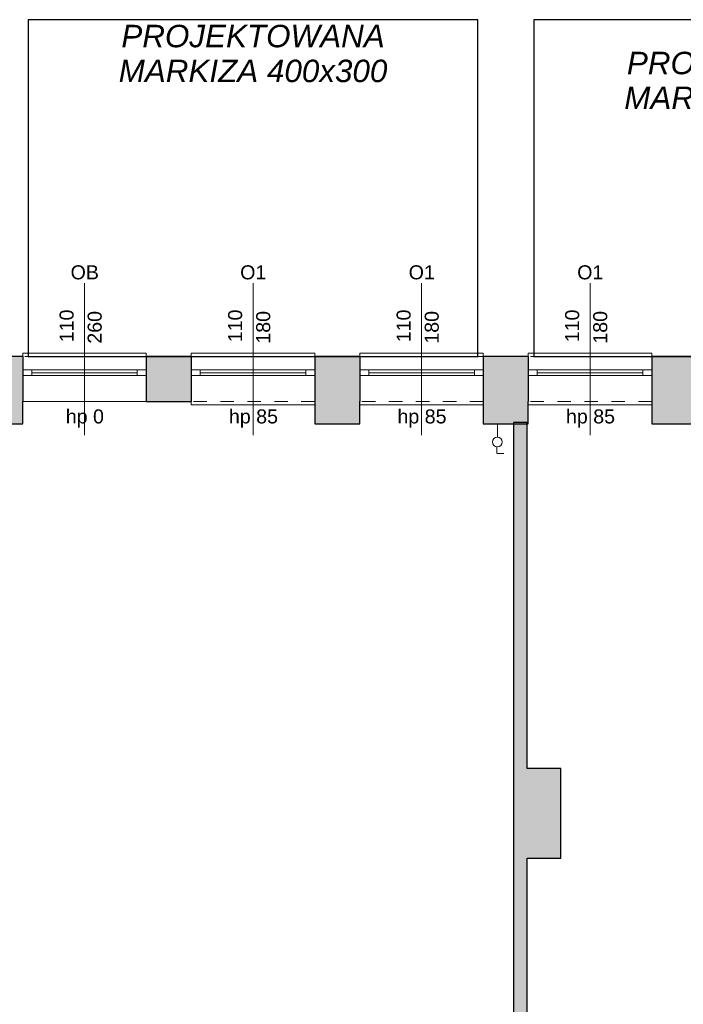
# Model space of a CAD drawing. Header units: centimetres. Extents: x -25572 to 23555, y -2435 to 15405.
# Tile 63 of 134: x 7096 to 7686, y 5530 to 6407. Entities that reach past the tile are written whole.
import ezdxf

# ---------------------------------------------------------------- set-up
doc = ezdxf.new("R2010")
doc.units = ezdxf.units.CM
doc.header["$MEASUREMENT"] = 0
doc.linetypes.add('Przerywana', pattern=[24, 12, -12])
for name, color, linetype, lineweight in [('820-G Rysunki Obrazki_Nr_pióra__4', 7, 'Continuous', 13), ('Nowe_210-A Pomieszczenia_Nr_pióra__41', 7, 'Continuous', 15), ('Nowe_220-A Ściany_Nr_pióra__19', 255, 'Continuous', 0), ('Nowe_220-A Ściany_Nr_pióra__23', 7, 'Continuous', 15), ('Nowe_220-A Ściany_Nr_pióra__27', 7, 'Continuous', 25), ('Nowe_220-A Ściany_Nr_pióra__3', 7, 'Continuous', 13), ('Nowe_220-A Ściany_Nr_pióra__7', 7, 'Continuous', 13), ('Nowe_450-K Stropy_Nr_pióra__21', 7, 'Continuous', 25)]:
    doc.layers.add(name, color=color, linetype=linetype, lineweight=lineweight)
doc.layers.add('Nowe_199-Z Wymiary i opisy_Nr_pióra__81', color=7, linetype='Continuous', lineweight=13, true_color=0x6a6a6a)
doc.layers.add('Nowe_220-A Ściany_Nr_pióra__45', color=7, linetype='Continuous', lineweight=15, true_color=0x40a5ff)
doc.styles.add('STYL_AUTOMATYCZNY_5', font='arial.ttf')
doc.styles.add('STYL_AUTOMATYCZNY_6', font='arial.ttf')

msp = doc.modelspace()

# ---------------------------------------------------------------- hatches: boundary and pattern name
at = {"layer": 'Nowe_220-A Ściany_Nr_pióra__19', "linetype": 'Continuous', "lineweight": 0}
for points in [[(7058.38, 6067.14), (7098.38, 6067.14), (7098.38, 6090.14), (7098.38, 6095.14), (7098.38, 6107.14), (7058.38, 6107.14)], [(7208.38, 6095.14), (7208.38, 6090.14), (7208.38, 6067.14), (7248.38, 6067.14), (7248.38, 6107.14), (7208.38, 6107.14)], [(7358.38, 6107.14), (7358.38, 6067.14), (7398.38, 6067.14), (7398.38, 6107.14)], [(7508.38, 6107.14), (7508.38, 6067.14), (7548.38, 6067.14), (7548.38, 6107.14)], [(7658.38, 6107.14), (7658.38, 6067.14), (7698.38, 6067.14), (7698.38, 6107.14)], [(7058.38, 6067.14), (7058.38, 6047.14), (7098.38, 6047.14), (7098.38, 6067.14)], [(7358.38, 6067.14), (7358.38, 6047.14), (7398.38, 6047.14), (7398.38, 6067.14)], [(7508.38, 6067.14), (7508.38, 6047.14), (7548.38, 6047.14), (7548.38, 6067.14)], [(7658.38, 6067.14), (7658.38, 6047.14), (7698.38, 6047.14), (7698.38, 6067.14)], [(7535.38, 6048.45), (7535.38, 5510.14), (7547.38, 5510.14), (7547.38, 6048.45)], [(7577.38, 5660.14), (7577.38, 5740.14), (7547.38, 5740.14), (7547.38, 5660.14)]]:
    msp.add_hatch(color=255, dxfattribs=at).paths.add_polyline_path(points)

# ---------------------------------------------------------------- linework, layer by layer
at = {"layer": '820-G Rysunki Obrazki_Nr_pióra__4', "color": 7, "linetype": 'Continuous', "lineweight": 13}
for p, q in [((7520.91, 6045.06), (7520.91, 6047.14)), ((7520.91, 6035.19), (7520.91, 6045.06)), ((7520.39, 6020.65), (7520.39, 6026.53)), ((7520.56, 6020.65), (7526.62, 6020.65))]:
    msp.add_line(p, q, dxfattribs=at)
msp.add_circle((7520.91, 6030.97), 4.33, dxfattribs=at)
at = {"layer": 'Nowe_220-A Ściany_Nr_pióra__23', "color": 7, "linetype": 'Continuous', "lineweight": 15}
for p, q in [((7098.38, 6095.14), (7106.38, 6095.14)), ((7106.38, 6090.14), (7098.38, 6090.14)), ((7106.38, 6095.14), (7106.38, 6090.14)), ((7200.38, 6090.14), (7200.38, 6095.14)), ((7200.38, 6095.14), (7208.38, 6095.14)), ((7208.38, 6090.14), (7200.38, 6090.14)), ((7248.38, 6095.14), (7256.38, 6095.14)), ((7256.38, 6090.14), (7248.38, 6090.14)), ((7256.38, 6095.14), (7256.38, 6090.14)), ((7350.38, 6090.14), (7350.38, 6095.14)), ((7350.38, 6095.14), (7358.38, 6095.14)), ((7358.38, 6090.14), (7350.38, 6090.14)), ((7398.38, 6095.14), (7406.38, 6095.14)), ((7406.38, 6090.14), (7398.38, 6090.14)), ((7406.38, 6095.14), (7406.38, 6090.14)), ((7500.38, 6090.14), (7500.38, 6095.14)), ((7500.38, 6095.14), (7508.38, 6095.14)), ((7508.38, 6090.14), (7500.38, 6090.14)), ((7548.38, 6095.14), (7556.38, 6095.14)), ((7556.38, 6090.14), (7548.38, 6090.14)), ((7556.38, 6095.14), (7556.38, 6090.14)), ((7650.38, 6090.14), (7650.38, 6095.14)), ((7650.38, 6095.14), (7658.38, 6095.14)), ((7658.38, 6090.14), (7650.38, 6090.14))]:
    msp.add_line(p, q, dxfattribs=at)
at = {"layer": 'Nowe_220-A Ściany_Nr_pióra__27', "color": 7, "linetype": 'Continuous', "lineweight": 25}
for p, q in [((7098.38, 6107.14), (7098.38, 6095.14)), ((7098.38, 6107.14), (7098.38, 6095.14)), ((7208.38, 6107.14), (7208.38, 6095.14)), ((7208.38, 6107.14), (7208.38, 6095.14)), ((7248.38, 6107.14), (7248.38, 6095.14)), ((7248.38, 6107.14), (7248.38, 6095.14)), ((7358.38, 6107.14), (7358.38, 6095.14)), ((7358.38, 6107.14), (7358.38, 6095.14)), ((7398.38, 6107.14), (7398.38, 6095.14)), ((7398.38, 6107.14), (7398.38, 6095.14)), ((7508.38, 6107.14), (7508.38, 6095.14)), ((7508.38, 6107.14), (7508.38, 6095.14)), ((7548.38, 6107.14), (7548.38, 6095.14)), ((7548.38, 6107.14), (7548.38, 6095.14)), ((7658.38, 6107.14), (7658.38, 6095.14)), ((7658.38, 6107.14), (7658.38, 6095.14)), ((7098.38, 6095.14), (7098.38, 6090.14)), ((7098.38, 6095.14), (7098.38, 6090.14)), ((7098.38, 6095.14), (7098.38, 6090.14)), ((7098.38, 6090.14), (7098.38, 6067.14)), ((7098.38, 6090.14), (7098.38, 6067.14)), ((7208.38, 6095.14), (7208.38, 6090.14)), ((7208.38, 6095.14), (7208.38, 6090.14)), ((7208.38, 6095.14), (7208.38, 6090.14)), ((7208.38, 6090.14), (7208.38, 6067.14)), ((7208.38, 6090.14), (7208.38, 6067.14)), ((7248.38, 6095.14), (7248.38, 6090.14)), ((7248.38, 6095.14), (7248.38, 6090.14)), ((7248.38, 6095.14), (7248.38, 6090.14)), ((7248.38, 6090.14), (7248.38, 6067.14)), ((7248.38, 6090.14), (7248.38, 6067.14)), ((7358.38, 6095.14), (7358.38, 6090.14)), ((7358.38, 6095.14), (7358.38, 6090.14)), ((7358.38, 6095.14), (7358.38, 6090.14)), ((7358.38, 6090.14), (7358.38, 6067.14)), ((7358.38, 6090.14), (7358.38, 6067.14)), ((7398.38, 6095.14), (7398.38, 6090.14)), ((7398.38, 6095.14), (7398.38, 6090.14)), ((7398.38, 6095.14), (7398.38, 6090.14)), ((7398.38, 6090.14), (7398.38, 6067.14)), ((7398.38, 6090.14), (7398.38, 6067.14)), ((7508.38, 6095.14), (7508.38, 6090.14)), ((7508.38, 6095.14), (7508.38, 6090.14)), ((7508.38, 6095.14), (7508.38, 6090.14)), ((7508.38, 6090.14), (7508.38, 6067.14)), ((7508.38, 6090.14), (7508.38, 6067.14)), ((7548.38, 6095.14), (7548.38, 6090.14)), ((7548.38, 6095.14), (7548.38, 6090.14)), ((7548.38, 6095.14), (7548.38, 6090.14)), ((7548.38, 6090.14), (7548.38, 6067.14)), ((7548.38, 6090.14), (7548.38, 6067.14)), ((7658.38, 6095.14), (7658.38, 6090.14)), ((7658.38, 6095.14), (7658.38, 6090.14)), ((7658.38, 6095.14), (7658.38, 6090.14)), ((7658.38, 6090.14), (7658.38, 6067.14)), ((7658.38, 6090.14), (7658.38, 6067.14))]:
    msp.add_line(p, q, dxfattribs=at)
for points in [[(7098.38, 6107.14), (7058.38, 6107.14)], [(7248.38, 6107.14), (7208.38, 6107.14)], [(7398.38, 6107.14), (7358.38, 6107.14)], [(7548.38, 6107.14), (7508.38, 6107.14)], [(7698.38, 6107.14), (7658.38, 6107.14)], [(7098.38, 6047.14), (7098.38, 6067.14)], [(7208.38, 6067.14), (7248.38, 6067.14)], [(7358.38, 6067.14), (7358.38, 6047.14)], [(7398.38, 6047.14), (7398.38, 6067.14)], [(7508.38, 6067.14), (7508.38, 6047.14)], [(7548.38, 6047.14), (7548.38, 6067.14)], [(7658.38, 6067.14), (7658.38, 6047.14)], [(7058.38, 6047.14), (7098.38, 6047.14)], [(7358.38, 6047.14), (7398.38, 6047.14)], [(7508.38, 6047.14), (7548.38, 6047.14)], [(7535.38, 6048.45), (7535.38, 5510.14)], [(7547.38, 6048.45), (7535.38, 6048.45)], [(7547.38, 5740.14), (7547.38, 6048.45)], [(7658.38, 6047.14), (7698.38, 6047.14)], [(7577.38, 5740.14), (7547.38, 5740.14)], [(7577.38, 5660.14), (7577.38, 5740.14)], [(7547.38, 5510.14), (7547.38, 5660.14)], [(7547.38, 5660.14), (7577.38, 5660.14)]]:
    msp.add_lwpolyline(points, dxfattribs=at)
at = {"layer": 'Nowe_220-A Ściany_Nr_pióra__3', "color": 7, "linetype": 'Continuous', "lineweight": 13}
for p, q in [((7208.38, 6110.14), (7098.38, 6110.14)), ((7098.38, 6110.14), (7098.38, 6107.14)), ((7208.38, 6107.14), (7208.38, 6110.14)), ((7358.38, 6110.14), (7248.38, 6110.14)), ((7248.38, 6110.14), (7248.38, 6107.14)), ((7358.38, 6107.14), (7358.38, 6110.14)), ((7508.38, 6110.14), (7398.38, 6110.14)), ((7398.38, 6110.14), (7398.38, 6107.14)), ((7508.38, 6107.14), (7508.38, 6110.14)), ((7658.38, 6110.14), (7548.38, 6110.14)), ((7548.38, 6110.14), (7548.38, 6107.14)), ((7658.38, 6107.14), (7658.38, 6110.14)), ((7106.38, 6095.14), (7200.38, 6095.14)), ((7200.38, 6092.64), (7106.38, 6092.64)), ((7200.38, 6090.14), (7106.38, 6090.14)), ((7256.38, 6095.14), (7350.38, 6095.14)), ((7350.38, 6092.64), (7256.38, 6092.64)), ((7350.38, 6090.14), (7256.38, 6090.14)), ((7406.38, 6095.14), (7500.38, 6095.14)), ((7500.38, 6092.64), (7406.38, 6092.64)), ((7500.38, 6090.14), (7406.38, 6090.14)), ((7556.38, 6095.14), (7650.38, 6095.14)), ((7650.38, 6092.64), (7556.38, 6092.64)), ((7650.38, 6090.14), (7556.38, 6090.14)), ((7208.38, 6067.14), (7098.38, 6067.14)), ((7248.38, 6064.14), (7248.38, 6067.14)), ((7358.38, 6064.14), (7248.38, 6064.14)), ((7358.38, 6067.14), (7358.38, 6064.14)), ((7398.38, 6064.14), (7398.38, 6067.14)), ((7508.38, 6064.14), (7398.38, 6064.14)), ((7508.38, 6067.14), (7508.38, 6064.14)), ((7548.38, 6064.14), (7548.38, 6067.14)), ((7658.38, 6064.14), (7548.38, 6064.14)), ((7658.38, 6067.14), (7658.38, 6064.14))]:
    msp.add_line(p, q, dxfattribs=at)
at = {"layer": 'Nowe_220-A Ściany_Nr_pióra__3', "color": 7, "linetype": 'Przerywana', "lineweight": 13}
for p, q in [((7208.38, 6107.14), (7098.38, 6107.14)), ((7358.38, 6107.14), (7248.38, 6107.14)), ((7508.38, 6107.14), (7398.38, 6107.14)), ((7658.38, 6107.14), (7548.38, 6107.14)), ((7358.38, 6067.14), (7248.38, 6067.14)), ((7508.38, 6067.14), (7398.38, 6067.14)), ((7658.38, 6067.14), (7548.38, 6067.14))]:
    msp.add_line(p, q, dxfattribs=at)
at = {"layer": 'Nowe_220-A Ściany_Nr_pióra__45', "color": 161, "linetype": 'Continuous', "lineweight": 15, "true_color": 0x40a5ff}
for p, q in [((7153.38, 6172.32), (7153.38, 6037.14)), ((7303.38, 6172.32), (7303.38, 6037.14)), ((7453.38, 6172.32), (7453.38, 6037.14)), ((7603.38, 6172.32), (7603.38, 6037.14))]:
    msp.add_line(p, q, dxfattribs=at)
at = {"layer": 'Nowe_450-K Stropy_Nr_pióra__21', "color": 7, "linetype": 'Continuous', "lineweight": 25, "flags": 128}
for points in [[(7103.38, 6107.14), (7503.38, 6107.14), (7503.38, 6407.14), (7103.38, 6407.14)], [(7103.38, 6107.14), (7503.38, 6107.14), (7503.38, 6407.14), (7103.38, 6407.14)], [(7553.38, 6107.14), (7953.38, 6107.14), (7953.38, 6407.14), (7553.38, 6407.14)], [(7553.38, 6107.14), (7953.38, 6107.14), (7953.38, 6407.14), (7553.38, 6407.14)]]:
    msp.add_lwpolyline(points, close=True, dxfattribs=at)

# ---------------------------------------------------------------- texts
at = {"layer": 'Nowe_199-Z Wymiary i opisy_Nr_pióra__81', "color": 251, "linetype": 'Continuous', "lineweight": 13, "true_color": 0x6a6a6a, "char_height": 20, "width": 360.1664, "attachment_point": 2, "line_spacing_factor": 0.931534, "style": 'STYL_AUTOMATYCZNY_5'}
for insert in [(7303.38, 6402.57), (7753.38, 6378.56)]:
    msp.add_mtext('\\A1;{\\pqc;\\fArial|b0|i1|c238|p0;\\W1.000000;PROJEKTOWANA MARKIZA\\fArial|b0|i1|c238|p0;\\W1.000000; 400x300}', dxfattribs=dict(at, insert=insert))
at = {"layer": 'Nowe_210-A Pomieszczenia_Nr_pióra__41', "color": 7, "linetype": 'Continuous', "lineweight": 15, "insert": (7070.12, 5837.98), "char_height": 15, "attachment_point": 2, "style": 'STYL_AUTOMATYCZNY_6'}
msp.add_mtext('\\A1;{\\pqc;\\pt0,25;\\fArial|b0|i0|c238|p0;\\W1.000000;0.13\\fArial|b0|i0|c238|p0;\\W1.000000;\\A1{\\H.66x;\\S^  ;}\\fArial|b0|i0|c238|p0;\\W1.000000;\\fArial|b0|i0|c238|p0;\\W1.000000;\\A1{\\H.66x;\\S^  ;}}', dxfattribs=at)
at = {"layer": 'Nowe_220-A Ściany_Nr_pióra__7', "color": 7, "linetype": 'Continuous', "lineweight": 13, "char_height": 12.5, "attachment_point": 7, "rotation": 90, "style": 'STYL_AUTOMATYCZNY_6'}
for s, insert in [('\\A1;{\\pql;\\pt0;\\fArial|b0|i0|c238|p0;\\W1.000000;110\\fArial|b0|i0|c238|p0;\\W1.000000;\\A1{\\H.66x;\\S^  ;}\\fArial|b0|i0|c238|p0;\\W1.000000;\\fArial|b0|i0|c238|p0;\\W1.000000;}', (7147.33, 6119.81)), ('\\A1;{\\pql;\\pt0;\\fArial|b0|i0|c238|p0;\\W1.000000;110\\fArial|b0|i0|c238|p0;\\W1.000000;\\A1{\\H.66x;\\S^  ;}\\fArial|b0|i0|c238|p0;\\W1.000000;\\fArial|b0|i0|c238|p0;\\W1.000000;}', (7297.33, 6119.81)), ('\\A1;{\\pql;\\pt0;\\fArial|b0|i0|c238|p0;\\W1.000000;110\\fArial|b0|i0|c238|p0;\\W1.000000;\\A1{\\H.66x;\\S^  ;}\\fArial|b0|i0|c238|p0;\\W1.000000;\\fArial|b0|i0|c238|p0;\\W1.000000;}', (7447.33, 6119.81)), ('\\A1;{\\pql;\\pt0;\\fArial|b0|i0|c238|p0;\\W1.000000;110\\fArial|b0|i0|c238|p0;\\W1.000000;\\A1{\\H.66x;\\S^  ;}\\fArial|b0|i0|c238|p0;\\W1.000000;\\fArial|b0|i0|c238|p0;\\W1.000000;}', (7597.33, 6119.81)), ('\\A1;{\\pql;\\pt0;\\fArial|b0|i0|c238|p0;\\W1.000000;260\\fArial|b0|i0|c238|p0;\\W1.000000;\\A1{\\H.66x;\\S^  ;}\\fArial|b0|i0|c238|p0;\\W1.000000;\\fArial|b0|i0|c238|p0;\\W1.000000;}', (7172.33, 6118.54)), ('\\A1;{\\pql;\\pt0;\\fArial|b0|i0|c238|p0;\\W1.000000;180\\fArial|b0|i0|c238|p0;\\W1.000000;\\A1{\\H.66x;\\S^  ;}\\fArial|b0|i0|c238|p0;\\W1.000000;\\fArial|b0|i0|c238|p0;\\W1.000000;}', (7322.33, 6118.54)), ('\\A1;{\\pql;\\pt0;\\fArial|b0|i0|c238|p0;\\W1.000000;180\\fArial|b0|i0|c238|p0;\\W1.000000;\\A1{\\H.66x;\\S^  ;}\\fArial|b0|i0|c238|p0;\\W1.000000;\\fArial|b0|i0|c238|p0;\\W1.000000;}', (7472.33, 6118.54)), ('\\A1;{\\pql;\\pt0;\\fArial|b0|i0|c238|p0;\\W1.000000;180\\fArial|b0|i0|c238|p0;\\W1.000000;\\A1{\\H.66x;\\S^  ;}\\fArial|b0|i0|c238|p0;\\W1.000000;\\fArial|b0|i0|c238|p0;\\W1.000000;}', (7622.33, 6118.54))]:
    msp.add_mtext(s, dxfattribs=dict(at, insert=insert))
at = {"layer": 'Nowe_220-A Ściany_Nr_pióra__7', "color": 7, "linetype": 'Continuous', "lineweight": 13, "char_height": 12.5, "attachment_point": 7, "style": 'STYL_AUTOMATYCZNY_6'}
for s, insert in [('\\A1;{\\pql;\\pt0;\\fArial|b0|i0|c238|p0;\\W1.000000;OB\\fArial|b0|i0|c238|p0;\\W1.000000;\\fArial|b0|i0|c238|p0;\\W1.000000;\\fArial|b0|i0|c238|p0;\\W1.000000;}', (7140.99, 6175.68)), ('\\A1;{\\pql;\\pt0;\\fArial|b0|i0|c238|p0;\\W1.000000;O1\\fArial|b0|i0|c238|p0;\\W1.000000;\\fArial|b0|i0|c238|p0;\\W1.000000;\\fArial|b0|i0|c238|p0;\\W1.000000;}', (7291.94, 6175.68)), ('\\A1;{\\pql;\\pt0;\\fArial|b0|i0|c238|p0;\\W1.000000;O1\\fArial|b0|i0|c238|p0;\\W1.000000;\\fArial|b0|i0|c238|p0;\\W1.000000;\\fArial|b0|i0|c238|p0;\\W1.000000;}', (7441.94, 6175.68)), ('\\A1;{\\pql;\\pt0;\\fArial|b0|i0|c238|p0;\\W1.000000;O1\\fArial|b0|i0|c238|p0;\\W1.000000;\\fArial|b0|i0|c238|p0;\\W1.000000;\\fArial|b0|i0|c238|p0;\\W1.000000;}', (7591.94, 6175.68)), ('\\A1;{\\pql;\\pt0;\\fArial|b0|i0|c238|p0;\\W1.000000;hp 0\\fArial|b0|i0|c238|p0;\\W1.000000;\\A1{\\H.66x;\\S^  ;}\\fArial|b0|i0|c238|p0;\\W1.000000;\\fArial|b0|i0|c238|p0;\\W1.000000;}', (7136.69, 6043.73)), ('\\A1;{\\pql;\\pt0;\\fArial|b0|i0|c238|p0;\\W1.000000;hp 85\\fArial|b0|i0|c238|p0;\\W1.000000;\\A1{\\H.66x;\\S^  ;}\\fArial|b0|i0|c238|p0;\\W1.000000;\\fArial|b0|i0|c238|p0;\\W1.000000;}', (7281.93, 6043.73)), ('\\A1;{\\pql;\\pt0;\\fArial|b0|i0|c238|p0;\\W1.000000;hp 85\\fArial|b0|i0|c238|p0;\\W1.000000;\\A1{\\H.66x;\\S^  ;}\\fArial|b0|i0|c238|p0;\\W1.000000;\\fArial|b0|i0|c238|p0;\\W1.000000;}', (7431.93, 6043.73)), ('\\A1;{\\pql;\\pt0;\\fArial|b0|i0|c238|p0;\\W1.000000;hp 85\\fArial|b0|i0|c238|p0;\\W1.000000;\\A1{\\H.66x;\\S^  ;}\\fArial|b0|i0|c238|p0;\\W1.000000;\\fArial|b0|i0|c238|p0;\\W1.000000;}', (7581.93, 6043.73))]:
    msp.add_mtext(s, dxfattribs=dict(at, insert=insert))

doc.saveas('drawing.dxf')
